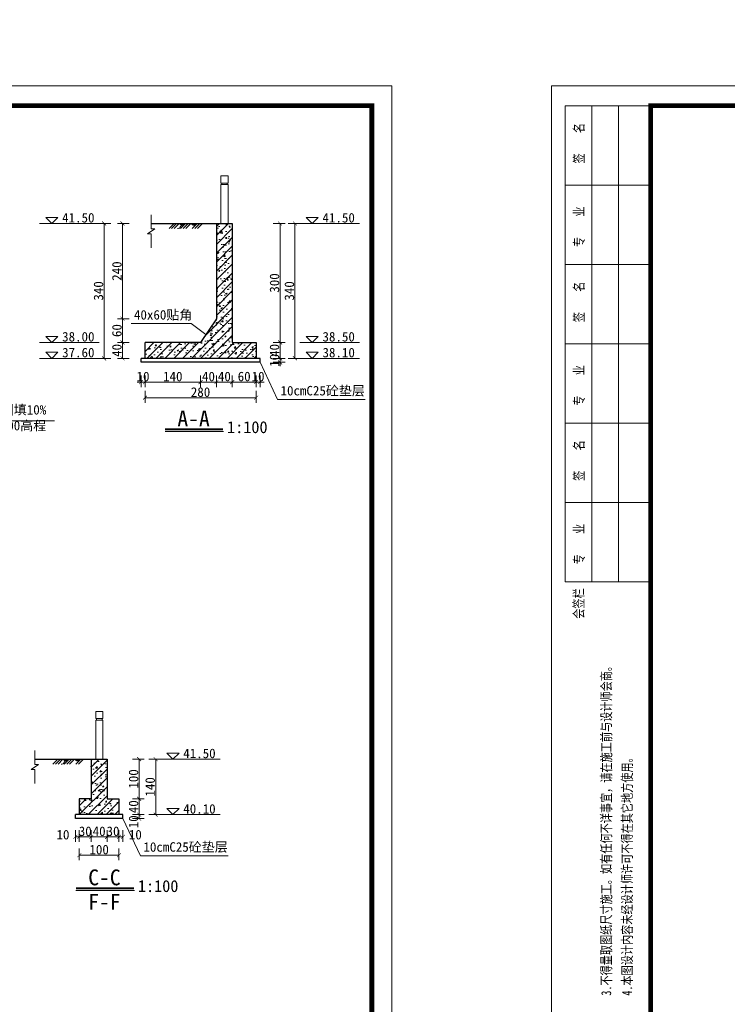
# Model space of a CAD drawing. Extents: x -13074 to 1448651, y 3648755 to 8081248.
# Tile 88 of 173: x 560056 to 560234, y 3858551 to 3858799. Entities that reach past the tile are written whole.
import ezdxf

# ---------------------------------------------------------------- set-up
doc = ezdxf.new("R2010")
doc.units = 0
doc.header["$PDMODE"] = 32
doc.header["$PDSIZE"] = 0.2
doc.layers.get('0').update_dxf_attribs({"linetype": 'CONTINUOUS'})
doc.layers.get('Defpoints').update_dxf_attribs({"linetype": 'CONTINUOUS'})
for name, color, linetype, lineweight in [('0.09折线', 6, 'CONTINUOUS', 9), ('0.09标注线', 3, 'CONTINUOUS', 9), ('0.13填充', 8, 'CONTINUOUS', 9), ('0.30粗线', 7, 'CONTINUOUS', 30), ('SHEET', 1, 'CONTINUOUS', 15), ('文字', 7, 'CONTINUOUS', 15), ('新建路', 7, 'CONTINUOUS', 40), ('细实线', 3, 'CONTINUOUS', 20)]:
    doc.layers.add(name, color=color, linetype=linetype, lineweight=lineweight)
doc.layers.add('DIM', color=3, linetype='CONTINUOUS')
doc.layers.add('PUB_DIM', color=3, linetype='CONTINUOUS')
doc.styles.add('-仿宋_GB2312', font='FangSong_GB2312.ttf')
doc.styles.add('FHZ', font='FangSong_GB2312.ttf', dxfattribs={"width": 0.7070000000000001, "height": 300})
doc.styles.add('TSSD_Dimension', font='tssdeng.shx', dxfattribs={"width": 0.7, "bigfont": '1hztxt.shx'})
doc.dimstyles.new('TSSD_100_100', dxfattribs={"dimtxt": 300, "dimasz": 100, "dimexe": 100, "dimexo": 250, "dimgap": 100, "dimtad": 1, "dimdec": 0, "dimzin": 0, "dimdsep": 46, "dimtxsty": 'TSSD_Dimension', "dimblk": 'ARCHTICK', "dimcen": 0, "dimdle": 100, "dimclrt": 7, "dimadec": 0, "dimazin": 0, "dimtfac": 1, "dimtdec": 0, "dimtix": 1, "dimtmove": 2, "dimatfit": 3, "dimfxl": 1, "dimtolj": 1, "dimtzin": 0, "dimarcsym": 0})
doc.dimstyles.new('zzzz STANDARD', dxfattribs={"dimtxt": 2.3, "dimasz": 1, "dimexe": 1.25, "dimexo": 1.5, "dimgap": 0.2, "dimtad": 1, "dimdec": 0, "dimlfac": 10, "dimzin": 0, "dimdsep": 46, "dimtxsty": '-仿宋_GB2312', "dimblk": 'ARCHTICK', "dimcen": 0.09, "dimadec": 0, "dimazin": 0, "dimtfac": 1, "dimtdec": 0, "dimtix": 1, "dimtmove": 2, "dimatfit": 3, "dimfxl": 1.7, "dimfxlon": 1, "dimtolj": 1, "dimtzin": 0, "dimlwd": 9, "dimlwe": 9, "dimarcsym": 0})

# ---------------------------------------------------------------- blocks, each defined once
blk = doc.blocks.new('_ARCHTICK')
at = {"color": 0, "linetype": 'ByBlock', "const_width": 0.15}
blk.add_lwpolyline([(-0.5, -0.5), (0.5, 0.5)], dxfattribs=at)
blk = doc.blocks.new('*D2028')
at = {"layer": 'Defpoints', "color": 0, "linetype": 'Continuous', "lineweight": 13}
for p in [(560109.693555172, 3858747.815604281), (560115.6935551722, 3858713.81560428), (560125.487741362, 3858713.81560428)]:
    blk.add_point(p, dxfattribs=at)
at = {"layer": '新建路', "color": 0, "linetype": 'Continuous', "lineweight": 9}
for p, q in [((560123.787741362, 3858747.815604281), (560126.737741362, 3858747.815604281)), ((560125.487741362, 3858747.815604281), (560125.487741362, 3858713.81560428)), ((560123.787741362, 3858713.81560428), (560126.737741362, 3858713.81560428))]:
    blk.add_line(p, q, dxfattribs=at)
for p, rotation in [((560125.487741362, 3858747.815604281), 90), ((560125.487741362, 3858713.81560428), 270)]:
    blk.add_blockref('_ARCHTICK', p, dxfattribs=dict(at, rotation=rotation))
at = {"layer": '新建路', "color": 0, "linetype": 'Continuous', "lineweight": 13, "insert": (560124.0877413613, 3858730.815604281), "char_height": 2.4, "attachment_point": 5, "rotation": 90, "style": '-仿宋_GB2312'}
blk.add_mtext('\\A1;340', dxfattribs=at)
blk = doc.blocks.new('*D2032')
at = {"layer": 'Defpoints', "color": 0, "linetype": 'Continuous', "lineweight": 13}
for p in [(560109.6935551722, 3858747.815604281), (560077.3733605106, 3858713.81560428), (560087.6935551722, 3858713.81560428)]:
    blk.add_point(p, dxfattribs=at)
at = {"layer": '新建路', "color": 0, "linetype": 'Continuous', "lineweight": 9}
for p, q in [((560079.0733605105, 3858747.815604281), (560076.1233605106, 3858747.815604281)), ((560077.3733605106, 3858747.815604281), (560077.3733605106, 3858713.81560428)), ((560079.0733605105, 3858713.81560428), (560076.1233605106, 3858713.81560428))]:
    blk.add_line(p, q, dxfattribs=at)
for p, rotation in [((560077.3733605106, 3858747.815604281), 90), ((560077.3733605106, 3858713.81560428), 270)]:
    blk.add_blockref('_ARCHTICK', p, dxfattribs=dict(at, rotation=rotation))
at = {"layer": '新建路', "color": 0, "linetype": 'Continuous', "lineweight": 13, "insert": (560075.97336051, 3858730.815604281), "char_height": 2.4, "attachment_point": 5, "rotation": 90, "style": '-仿宋_GB2312'}
blk.add_mtext('\\A1;340', dxfattribs=at)
blk = doc.blocks.new('*D2037')
at = {"layer": 'Defpoints', "color": 0, "linetype": 'Continuous', "lineweight": 13}
for p in [(560115.6935551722, 3858717.81560428), (560087.6935551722, 3858713.81560428), (560087.6935551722, 3858703.891210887)]:
    blk.add_point(p, dxfattribs=at)
at = {"layer": '新建路', "color": 0, "linetype": 'Continuous', "lineweight": 9}
for p, q in [((560087.6935551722, 3858705.591210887), (560087.6935551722, 3858702.641210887)), ((560115.6935551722, 3858705.591210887), (560115.6935551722, 3858702.641210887)), ((560115.6935551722, 3858703.891210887), (560087.6935551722, 3858703.891210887))]:
    blk.add_line(p, q, dxfattribs=at)
at = {"layer": '新建路', "color": 0, "linetype": 'Continuous', "lineweight": 9, "rotation": 180}
blk.add_blockref('_ARCHTICK', (560087.6935551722, 3858703.891210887), dxfattribs=at)
at = {"layer": '新建路', "color": 0, "linetype": 'Continuous', "lineweight": 9}
blk.add_blockref('_ARCHTICK', (560115.6935551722, 3858703.891210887), dxfattribs=at)
at = {"layer": '新建路', "color": 0, "linetype": 'Continuous', "lineweight": 13, "insert": (560101.6935551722, 3858705.291210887), "char_height": 2.4, "attachment_point": 5, "style": '-仿宋_GB2312'}
blk.add_mtext('\\A1;280', dxfattribs=at)
blk = doc.blocks.new('*D2186')
at = {"layer": 'Defpoints', "color": 0, "linetype": 'Continuous', "lineweight": 13}
for p in [(560078.1289371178, 3858612.776402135), (560078.1289371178, 3858602.776402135), (560086.2114316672, 3858602.776402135)]:
    blk.add_point(p, dxfattribs=at)
at = {"layer": '新建路', "color": 0, "linetype": 'Continuous', "lineweight": 9}
for p, q in [((560084.5114316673, 3858612.776402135), (560087.4614316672, 3858612.776402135)), ((560086.2114316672, 3858612.776402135), (560086.2114316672, 3858602.776402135)), ((560084.5114316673, 3858602.776402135), (560087.4614316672, 3858602.776402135))]:
    blk.add_line(p, q, dxfattribs=at)
for p, rotation in [((560086.2114316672, 3858612.776402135), 90), ((560086.2114316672, 3858602.776402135), 270)]:
    blk.add_blockref('_ARCHTICK', p, dxfattribs=dict(at, rotation=rotation))
at = {"layer": '新建路', "color": 0, "linetype": 'Continuous', "lineweight": 13, "insert": (560084.8114316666, 3858607.776402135), "char_height": 2.4, "attachment_point": 5, "rotation": 90, "style": '-仿宋_GB2312'}
blk.add_mtext('\\A1;100', dxfattribs=at)
blk = doc.blocks.new('*D2187')
at = {"layer": 'Defpoints', "color": 0, "linetype": 'Continuous', "lineweight": 13}
for p in [(560081.1289371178, 3858602.776402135), (560081.1289371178, 3858598.776402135), (560086.2114316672, 3858598.776402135)]:
    blk.add_point(p, dxfattribs=at)
at = {"layer": '新建路', "color": 0, "linetype": 'Continuous', "lineweight": 9}
for p, q in [((560084.5114316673, 3858602.776402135), (560087.4614316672, 3858602.776402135)), ((560086.2114316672, 3858602.776402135), (560086.2114316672, 3858598.776402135)), ((560084.5114316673, 3858598.776402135), (560087.4614316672, 3858598.776402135))]:
    blk.add_line(p, q, dxfattribs=at)
for p, rotation in [((560086.2114316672, 3858602.776402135), 90), ((560086.2114316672, 3858598.776402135), 270)]:
    blk.add_blockref('_ARCHTICK', p, dxfattribs=dict(at, rotation=rotation))
at = {"layer": '新建路', "color": 0, "linetype": 'Continuous', "lineweight": 13, "insert": (560084.8114316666, 3858600.776402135), "char_height": 2.4, "attachment_point": 5, "rotation": 90, "style": '-仿宋_GB2312'}
blk.add_mtext('\\A1;40', dxfattribs=at)
blk = doc.blocks.new('*D2188')
at = {"layer": 'Defpoints', "color": 0, "linetype": 'Continuous', "lineweight": 13}
for p in [(560078.1289371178, 3858612.776402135), (560081.1289371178, 3858598.776402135), (560090.3867678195, 3858598.776402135)]:
    blk.add_point(p, dxfattribs=at)
at = {"layer": '新建路', "color": 0, "linetype": 'Continuous', "lineweight": 9}
for p, q in [((560088.6867678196, 3858612.776402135), (560091.6367678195, 3858612.776402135)), ((560090.3867678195, 3858612.776402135), (560090.3867678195, 3858598.776402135)), ((560088.6867678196, 3858598.776402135), (560091.6367678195, 3858598.776402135))]:
    blk.add_line(p, q, dxfattribs=at)
for p, rotation in [((560090.3867678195, 3858612.776402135), 90), ((560090.3867678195, 3858598.776402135), 270)]:
    blk.add_blockref('_ARCHTICK', p, dxfattribs=dict(at, rotation=rotation))
at = {"layer": '新建路', "color": 0, "linetype": 'Continuous', "lineweight": 13, "insert": (560088.9867678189, 3858605.776402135), "char_height": 2.4, "attachment_point": 5, "rotation": 90, "style": '-仿宋_GB2312'}
blk.add_mtext('\\A1;140', dxfattribs=at)
blk = doc.blocks.new('*D2189')
at = {"layer": 'Defpoints', "color": 0, "linetype": 'Continuous', "lineweight": 13}
for p in [(560074.1289371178, 3858602.776402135), (560071.1289371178, 3858598.776402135), (560074.1289371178, 3858593.169890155)]:
    blk.add_point(p, dxfattribs=at)
at = {"layer": '新建路', "color": 0, "linetype": 'Continuous', "lineweight": 9}
for p, q in [((560071.1289371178, 3858594.869890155), (560071.1289371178, 3858591.919890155)), ((560074.1289371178, 3858594.869890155), (560074.1289371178, 3858591.919890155)), ((560071.1289371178, 3858593.169890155), (560070.1289371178, 3858593.169890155)), ((560071.1289371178, 3858593.169890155), (560074.1289371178, 3858593.169890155)), ((560074.1289371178, 3858593.169890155), (560075.1289371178, 3858593.169890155))]:
    blk.add_line(p, q, dxfattribs=at)
blk.add_blockref('_ARCHTICK', (560071.1289371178, 3858593.169890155), dxfattribs=at)
at = {"layer": '新建路', "color": 0, "linetype": 'Continuous', "lineweight": 9, "rotation": 180}
blk.add_blockref('_ARCHTICK', (560074.1289371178, 3858593.169890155), dxfattribs=at)
at = {"layer": '新建路', "color": 0, "linetype": 'Continuous', "lineweight": 13, "insert": (560072.6289371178, 3858594.569890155), "char_height": 2.4, "attachment_point": 5, "style": '-仿宋_GB2312'}
blk.add_mtext('\\A1;30', dxfattribs=at)
blk = doc.blocks.new('*D2191')
at = {"layer": 'Defpoints', "color": 0, "linetype": 'Continuous', "lineweight": 13}
for p in [(560078.1289371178, 3858602.776402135), (560081.1289371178, 3858602.776402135), (560081.1289371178, 3858593.169890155)]:
    blk.add_point(p, dxfattribs=at)
at = {"layer": '新建路', "color": 0, "linetype": 'Continuous', "lineweight": 9}
for p, q in [((560078.1289371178, 3858594.869890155), (560078.1289371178, 3858591.919890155)), ((560081.1289371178, 3858594.869890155), (560081.1289371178, 3858591.919890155)), ((560078.1289371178, 3858593.169890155), (560077.1289371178, 3858593.169890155)), ((560078.1289371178, 3858593.169890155), (560081.1289371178, 3858593.169890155)), ((560081.1289371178, 3858593.169890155), (560082.1289371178, 3858593.169890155))]:
    blk.add_line(p, q, dxfattribs=at)
blk.add_blockref('_ARCHTICK', (560078.1289371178, 3858593.169890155), dxfattribs=at)
at = {"layer": '新建路', "color": 0, "linetype": 'Continuous', "lineweight": 9, "rotation": 180}
blk.add_blockref('_ARCHTICK', (560081.1289371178, 3858593.169890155), dxfattribs=at)
at = {"layer": '新建路', "color": 0, "linetype": 'Continuous', "lineweight": 13, "insert": (560079.6289371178, 3858594.569890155), "char_height": 2.4, "attachment_point": 5, "style": '-仿宋_GB2312'}
blk.add_mtext('\\A1;30', dxfattribs=at)
blk = doc.blocks.new('*D2676')
at = {"layer": 'Defpoints', "color": 0, "linetype": 'Continuous', "lineweight": 13}
for p in [(560086.6935551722, 3858712.815604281), (560087.6935551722, 3858713.81560428), (560087.6935551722, 3858707.830922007)]:
    blk.add_point(p, dxfattribs=at)
at = {"layer": '新建路', "color": 0, "linetype": 'Continuous', "lineweight": 9}
for p, q in [((560086.6935551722, 3858709.530922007), (560086.6935551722, 3858706.580922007)), ((560087.6935551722, 3858709.530922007), (560087.6935551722, 3858706.580922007)), ((560086.6935551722, 3858707.830922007), (560085.6935551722, 3858707.830922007)), ((560086.6935551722, 3858707.830922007), (560087.6935551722, 3858707.830922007)), ((560087.6935551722, 3858707.830922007), (560088.6935551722, 3858707.830922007))]:
    blk.add_line(p, q, dxfattribs=at)
blk.add_blockref('_ARCHTICK', (560086.6935551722, 3858707.830922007), dxfattribs=at)
at = {"layer": '新建路', "color": 0, "linetype": 'Continuous', "lineweight": 9, "rotation": 180}
blk.add_blockref('_ARCHTICK', (560087.6935551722, 3858707.830922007), dxfattribs=at)
at = {"layer": '新建路', "color": 0, "linetype": 'Continuous', "lineweight": 13, "insert": (560087.1935551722, 3858709.230922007), "char_height": 2.4, "attachment_point": 5, "style": '-仿宋_GB2312'}
blk.add_mtext('\\A1;10', dxfattribs=at)
blk = doc.blocks.new('*D2677')
at = {"layer": 'Defpoints', "color": 0, "linetype": 'Continuous', "lineweight": 13}
for p in [(560115.6935551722, 3858713.81560428), (560116.6935551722, 3858713.81560428), (560116.6935551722, 3858707.830922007)]:
    blk.add_point(p, dxfattribs=at)
at = {"layer": '新建路', "color": 0, "linetype": 'Continuous', "lineweight": 9}
for p, q in [((560115.6935551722, 3858709.530922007), (560115.6935551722, 3858706.580922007)), ((560116.6935551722, 3858709.530922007), (560116.6935551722, 3858706.580922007)), ((560115.6935551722, 3858707.830922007), (560114.6935551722, 3858707.830922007)), ((560115.6935551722, 3858707.830922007), (560116.6935551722, 3858707.830922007)), ((560116.6935551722, 3858707.830922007), (560117.6935551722, 3858707.830922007))]:
    blk.add_line(p, q, dxfattribs=at)
blk.add_blockref('_ARCHTICK', (560115.6935551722, 3858707.830922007), dxfattribs=at)
at = {"layer": '新建路', "color": 0, "linetype": 'Continuous', "lineweight": 9, "rotation": 180}
blk.add_blockref('_ARCHTICK', (560116.6935551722, 3858707.830922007), dxfattribs=at)
at = {"layer": '新建路', "color": 0, "linetype": 'Continuous', "lineweight": 13, "insert": (560116.1935551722, 3858709.230922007), "char_height": 2.4, "attachment_point": 5, "style": '-仿宋_GB2312'}
blk.add_mtext('\\A1;10', dxfattribs=at)
blk = doc.blocks.new('*D2678')
at = {"layer": 'Defpoints', "color": 0, "linetype": 'Continuous', "lineweight": 13}
for p in [(560116.6935551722, 3858713.81560428), (560116.6935551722, 3858712.81560428), (560121.7376709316, 3858712.81560428)]:
    blk.add_point(p, dxfattribs=at)
at = {"layer": '新建路', "color": 0, "linetype": 'Continuous', "lineweight": 9}
for p, q in [((560121.7376709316, 3858713.81560428), (560121.7376709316, 3858714.81560428)), ((560120.0376709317, 3858713.81560428), (560122.9876709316, 3858713.81560428)), ((560120.0376709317, 3858712.81560428), (560122.9876709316, 3858712.81560428)), ((560121.7376709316, 3858713.81560428), (560121.7376709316, 3858712.81560428)), ((560121.7376709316, 3858712.81560428), (560121.7376709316, 3858711.81560428))]:
    blk.add_line(p, q, dxfattribs=at)
for p, rotation in [((560121.7376709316, 3858713.81560428), 270), ((560121.7376709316, 3858712.81560428), 90)]:
    blk.add_blockref('_ARCHTICK', p, dxfattribs=dict(at, rotation=rotation))
at = {"layer": '新建路', "color": 0, "linetype": 'Continuous', "lineweight": 13, "insert": (560120.337670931, 3858713.31560428), "char_height": 2.4, "attachment_point": 5, "rotation": 90, "style": '-仿宋_GB2312'}
blk.add_mtext('\\A1;10', dxfattribs=at)
blk = doc.blocks.new('*D2679')
at = {"layer": 'Defpoints', "color": 0, "linetype": 'Continuous', "lineweight": 13}
for p in [(560081.1289371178, 3858598.776402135), (560082.1289371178, 3858598.776402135), (560082.1289371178, 3858593.169890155)]:
    blk.add_point(p, dxfattribs=at)
at = {"layer": '新建路', "color": 0, "linetype": 'Continuous', "lineweight": 9}
for p, q in [((560081.1289371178, 3858594.869890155), (560081.1289371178, 3858591.919890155)), ((560082.1289371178, 3858594.869890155), (560082.1289371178, 3858591.919890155)), ((560081.1289371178, 3858593.169890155), (560082.1289371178, 3858593.169890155))]:
    blk.add_line(p, q, dxfattribs=at)
at = {"layer": '新建路', "color": 0, "linetype": 'Continuous', "lineweight": 9, "rotation": 180}
blk.add_blockref('_ARCHTICK', (560081.1289371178, 3858593.169890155), dxfattribs=at)
at = {"layer": '新建路', "color": 0, "linetype": 'Continuous', "lineweight": 9}
blk.add_blockref('_ARCHTICK', (560082.1289371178, 3858593.169890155), dxfattribs=at)
at = {"layer": '新建路', "color": 0, "linetype": 'Continuous', "lineweight": 13, "insert": (560085.252786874, 3858593.715763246), "char_height": 2.4, "attachment_point": 5, "style": '-仿宋_GB2312'}
blk.add_mtext('\\A1;10', dxfattribs=at)
blk = doc.blocks.new('*D2685')
at = {"layer": 'Defpoints', "color": 0, "linetype": 'Continuous', "lineweight": 13}
for p in [(560070.1289371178, 3858598.776402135), (560071.1289371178, 3858598.776402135), (560070.1289371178, 3858593.169890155)]:
    blk.add_point(p, dxfattribs=at)
at = {"layer": '新建路', "color": 0, "linetype": 'Continuous', "lineweight": 9}
for p, q in [((560070.1289371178, 3858594.869890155), (560070.1289371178, 3858591.919890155)), ((560071.1289371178, 3858594.869890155), (560071.1289371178, 3858591.919890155)), ((560071.1289371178, 3858593.169890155), (560070.1289371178, 3858593.169890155))]:
    blk.add_line(p, q, dxfattribs=at)
at = {"layer": '新建路', "color": 0, "linetype": 'Continuous', "lineweight": 9, "rotation": 180}
blk.add_blockref('_ARCHTICK', (560070.1289371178, 3858593.169890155), dxfattribs=at)
at = {"layer": '新建路', "color": 0, "linetype": 'Continuous', "lineweight": 9}
blk.add_blockref('_ARCHTICK', (560071.1289371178, 3858593.169890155), dxfattribs=at)
at = {"layer": '新建路', "color": 0, "linetype": 'Continuous', "lineweight": 13, "insert": (560067.0050873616, 3858593.715763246), "char_height": 2.4, "attachment_point": 5, "style": '-仿宋_GB2312'}
blk.add_mtext('\\A1;10', dxfattribs=at)
blk = doc.blocks.new('*D1656')
at = {"layer": 'Defpoints', "color": 0, "lineweight": 13}
for p in [(795705.9595204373, 267580.8669676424), (795535.205362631, 266220.4204991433), (795732.5029125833, 266163.840829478), (795133.8403867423, 265864.5095665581), (795133.8403867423, 265864.509566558)]:
    blk.add_point(p, dxfattribs=at)
at = {"layer": 'PUB_DIM', "color": 0, "lineweight": -2}
blk.add_arc((795133.8403867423, 265864.5095665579), 536.4386598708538, 26.5650511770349, 71.56505117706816, dxfattribs=at)
at = {"layer": 'PUB_DIM', "color": 0, "lineweight": -2, "xscale": 100, "yscale": 100, "zscale": 100}
for p, rotation in [((795303.4771857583, 266373.419963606), 161.5650511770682), ((795613.6457104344, 266104.4122284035), 296.5650511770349)]:
    blk.add_blockref('_ARCHTICK', p, dxfattribs=dict(at, rotation=rotation))
blk = doc.blocks.new('123')
at = {"layer": 'PUB_DIM', "color": 7}
dim = blk.add_angular_dim_2l(base=(795535.205362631, 266220.4204991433), line1=((795732.5029125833, 266163.840829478), (795133.8403867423, 265864.5095665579)), line2=((795133.8403867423, 265864.5095665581), (795705.9595204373, 267580.8669676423)), text=' ', dimstyle='TSSD_100_100', dxfattribs=at)
dim.commit()
dim.dimension.update_dxf_attribs({"geometry": '*D1656', "text_midpoint": (426562.1341325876, 722353.3214337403)})

msp = doc.modelspace()

# ---------------------------------------------------------------- hatches: boundary and pattern name
at = {"layer": '0.09标注线', "linetype": 'Continuous', "lineweight": 13}
h = msp.add_hatch(dxfattribs=at)
h.set_pattern_fill('AR-CONC', color=256, scale=0.02, style=0)
h.set_pattern_definition([(49.99999999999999, (560083.6935551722, 3858713.81560428), (3.64369337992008, -0.3187817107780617), [0.381, -4.191000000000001]), (355, (560083.6935551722, 3858713.81560428), (-0.7048565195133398, 3.8211328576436), [0.3048, -3.3528]), (100.451, (560083.9971951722, 3858713.78903928), (2.938850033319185, 3.502333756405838), [0.3238, -3.5618]), (46.18420000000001, (560083.6935551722, 3858714.83160428), (5.421580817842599, -0.8408465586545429), [0.5715, -6.2865]), (96.6356, (560084.1453531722, 3858714.76153428), (4.748084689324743, 4.948511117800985), [0.4857, -5.3427]), (351.1840000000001, (560083.6935551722, 3858714.83160428), (4.748092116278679, 4.948502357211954), [0.4572, -5.0292]), (21, (560084.2015551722, 3858714.57760428), (3.032297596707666, -2.04531037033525), [0.381, -4.191000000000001]), (326.0000000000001, (560084.2015551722, 3858714.57760428), (1.236040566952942, 3.683759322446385), [0.3048, -3.3528]), (71.4514, (560084.4542451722, 3858714.40716228), (4.268329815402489, 1.638457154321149), [0.3238, -3.5618]), (37.50000000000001, (560083.6935551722, 3858713.81560428), (0.06177206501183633, 1.691100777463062), [0, -3.31216, 0, -3.4036, 0, -3.3655]), (7.499999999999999, (560083.6935551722, 3858713.81560428), (1.336393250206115, 2.00361149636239), [0, -1.94056, 0, -3.23596, 0, -1.2827]), (327.5, (560082.5607151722, 3858713.81560428), (2.711811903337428, -0.1145748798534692), [0, -1.27, 0, -3.9624, 0, -5.2578]), (317.5, (560082.0527151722, 3858713.81560428), (2.962583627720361, 0.5085298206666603), [0, -1.651, 0, -2.63144, 0, -3.7338])])
h.paths.add_polyline_path([(560101.6935551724, 3858717.815604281), (560087.6935551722, 3858717.81560428), (560087.6935551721, 3858713.81560428), (560115.6935551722, 3858713.81560428), (560115.6935551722, 3858717.81560428), (560109.6935551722, 3858717.815604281), (560109.6935551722, 3858747.81560428), (560105.6935551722, 3858747.815604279), (560105.6935551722, 3858723.81560428)])
h = msp.add_hatch(dxfattribs=at)
h.set_pattern_fill('ANSI31', color=256, scale=0.5, style=0)
h.set_pattern_definition([(45, (560083.6935551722, 3858713.81560428), (-1.122532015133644, 1.122532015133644), [])])
h.paths.add_polyline_path([(560105.6935551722, 3858723.81560428), (560101.6935551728, 3858717.815604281), (560087.6935551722, 3858717.81560428), (560087.6935551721, 3858713.81560428), (560115.6935551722, 3858713.81560428), (560115.6935551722, 3858717.81560428), (560109.6935551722, 3858717.815604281), (560109.6935551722, 3858747.81560428), (560105.6935551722, 3858747.815604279)])
h = msp.add_hatch(dxfattribs=at)
h.set_pattern_fill('AR-CONC', color=256, scale=0.02, style=0)
h.set_pattern_definition([(49.99999999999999, (560071.1289371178, 3858598.776402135), (3.64369337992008, -0.3187817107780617), [0.381, -4.191000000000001]), (355, (560071.1289371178, 3858598.776402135), (-0.7048565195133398, 3.8211328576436), [0.3048, -3.3528]), (100.451, (560071.4325771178, 3858598.749837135), (2.938850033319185, 3.502333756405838), [0.3238, -3.5618]), (46.18420000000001, (560071.1289371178, 3858599.792402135), (5.421580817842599, -0.8408465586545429), [0.5715, -6.2865]), (96.6356, (560071.5807351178, 3858599.722332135), (4.748084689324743, 4.948511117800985), [0.4857, -5.3427]), (351.1840000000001, (560071.1289371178, 3858599.792402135), (4.748092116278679, 4.948502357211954), [0.4572, -5.0292]), (21, (560071.6369371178, 3858599.538402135), (3.032297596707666, -2.04531037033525), [0.381, -4.191000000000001]), (326.0000000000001, (560071.6369371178, 3858599.538402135), (1.236040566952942, 3.683759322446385), [0.3048, -3.3528]), (71.4514, (560071.8896271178, 3858599.367960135), (4.268329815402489, 1.638457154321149), [0.3238, -3.5618]), (37.50000000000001, (560071.1289371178, 3858598.776402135), (0.06177206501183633, 1.691100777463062), [0, -3.31216, 0, -3.4036, 0, -3.3655]), (7.499999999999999, (560071.1289371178, 3858598.776402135), (1.336393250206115, 2.00361149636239), [0, -1.94056, 0, -3.23596, 0, -1.2827]), (327.5, (560069.9960971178, 3858598.776402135), (2.711811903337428, -0.1145748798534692), [0, -1.27, 0, -3.9624, 0, -5.2578]), (317.5, (560069.4880971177, 3858598.776402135), (2.962583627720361, 0.5085298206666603), [0, -1.651, 0, -2.63144, 0, -3.7338])])
h.paths.add_polyline_path([(560074.1289371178, 3858602.776402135), (560071.1289371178, 3858602.776402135), (560071.1289371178, 3858598.776402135), (560081.1289371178, 3858598.776402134), (560081.1289371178, 3858602.776402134), (560078.1289371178, 3858602.776402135), (560078.1289371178, 3858612.776402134), (560074.1289371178, 3858612.776402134)])
h = msp.add_hatch(dxfattribs=at)
h.set_pattern_fill('ANSI31', color=256, scale=0.5, style=0)
h.set_pattern_definition([(45, (560071.1289371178, 3858598.776402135), (-1.122532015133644, 1.122532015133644), [])])
h.paths.add_polyline_path([(560074.1289371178, 3858602.776402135), (560071.1289371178, 3858602.776402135), (560071.1289371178, 3858598.776402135), (560081.1289371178, 3858598.776402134), (560081.1289371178, 3858602.776402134), (560078.1289371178, 3858602.776402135), (560078.1289371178, 3858612.776402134), (560074.1289371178, 3858612.776402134)])
at = {"layer": '0.13填充'}
h = msp.add_hatch(color=256, dxfattribs=at)
edge = h.paths.add_edge_path()
edge.add_ellipse((560096.9910424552, 3858747.945325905), major_axis=(0, -0.6874260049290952), ratio=0.9642642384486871, start_angle=280.8772955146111, end_angle=439.1227044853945)
edge.add_line((560097.6419935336, 3858747.815604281), (560096.3400913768, 3858747.815604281))
h = msp.add_hatch(color=256, dxfattribs=at)
edge = h.paths.add_edge_path()
edge.add_ellipse((560099.9067090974, 3858747.945325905), major_axis=(0, -0.6874260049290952), ratio=0.9642642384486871, start_angle=280.8772955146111, end_angle=439.1227044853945)
edge.add_line((560100.5576601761, 3858747.815604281), (560099.2557580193, 3858747.815604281))
h = msp.add_hatch(color=256, dxfattribs=at)
edge = h.paths.add_edge_path()
edge.add_ellipse((560067.6720285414, 3858612.906123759), major_axis=(0, -0.6874260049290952), ratio=0.9642642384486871, start_angle=280.8772955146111, end_angle=439.1227044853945)
edge.add_line((560068.3229796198, 3858612.776402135), (560067.021077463, 3858612.776402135))
h = msp.add_hatch(color=256, dxfattribs=at)
edge = h.paths.add_edge_path()
edge.add_ellipse((560070.5876951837, 3858612.906123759), major_axis=(0, -0.6874260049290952), ratio=0.9642642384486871, start_angle=280.8772955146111, end_angle=439.1227044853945)
edge.add_line((560071.2386462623, 3858612.776402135), (560069.9367441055, 3858612.776402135))

# ---------------------------------------------------------------- linework, layer by layer
at = {"layer": '0.09折线', "color": 7}
for p, q in [((560106.8404911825, 3858758.015604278), (560106.8404911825, 3858759.815604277)), ((560108.6404911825, 3858759.815604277), (560106.8404911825, 3858759.815604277)), ((560106.8404911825, 3858758.015604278), (560106.8404911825, 3858759.815604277)), ((560108.6404911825, 3858759.815604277), (560106.8404911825, 3858759.815604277)), ((560106.8404911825, 3858758.015604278), (560106.8404911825, 3858759.815604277)), ((560108.6404911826, 3858759.815604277), (560106.8404911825, 3858759.815604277)), ((560108.6404911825, 3858758.015604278), (560108.6404911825, 3858759.815604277)), ((560108.6404911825, 3858758.015604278), (560108.6404911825, 3858759.815604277)), ((560108.6404911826, 3858758.015604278), (560108.6404911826, 3858759.815604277)), ((560108.6404911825, 3858758.015604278), (560106.8404911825, 3858758.015604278)), ((560108.6404911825, 3858758.015604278), (560106.8404911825, 3858758.015604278)), ((560108.6404911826, 3858758.015604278), (560106.8404911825, 3858758.015604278)), ((560108.6404911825, 3858758.015604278), (560106.8404911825, 3858758.015604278)), ((560108.6404911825, 3858758.015604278), (560106.8404911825, 3858758.015604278)), ((560108.6404911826, 3858758.015604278), (560106.8404911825, 3858758.015604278)), ((560106.8404911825, 3858747.815604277), (560106.8404911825, 3858757.615604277)), ((560108.6404911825, 3858757.615604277), (560106.8404911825, 3858757.615604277)), ((560106.8404911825, 3858747.815604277), (560106.8404911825, 3858757.615604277)), ((560108.6404911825, 3858757.615604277), (560106.8404911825, 3858757.615604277)), ((560106.8404911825, 3858747.815604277), (560106.8404911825, 3858757.615604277)), ((560108.6404911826, 3858757.615604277), (560106.8404911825, 3858757.615604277)), ((560108.6404911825, 3858757.615604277), (560106.8404911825, 3858757.615604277)), ((560108.6404911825, 3858757.615604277), (560106.8404911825, 3858757.615604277)), ((560108.6404911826, 3858757.615604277), (560106.8404911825, 3858757.615604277)), ((560107.0404911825, 3858757.615604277), (560107.0404911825, 3858758.015604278)), ((560107.0404911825, 3858757.615604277), (560107.0404911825, 3858758.015604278)), ((560107.0404911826, 3858757.615604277), (560107.0404911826, 3858758.015604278)), ((560107.0404911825, 3858757.615604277), (560107.0404911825, 3858758.015604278)), ((560107.0404911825, 3858757.615604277), (560107.0404911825, 3858758.015604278)), ((560107.0404911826, 3858757.615604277), (560107.0404911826, 3858758.015604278)), ((560108.4404911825, 3858757.615604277), (560108.4404911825, 3858758.015604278)), ((560108.4404911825, 3858757.615604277), (560108.4404911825, 3858758.015604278)), ((560108.4404911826, 3858757.615604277), (560108.4404911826, 3858758.015604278)), ((560108.4404911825, 3858757.615604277), (560108.4404911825, 3858758.015604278)), ((560108.4404911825, 3858757.615604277), (560108.4404911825, 3858758.015604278)), ((560108.4404911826, 3858757.615604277), (560108.4404911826, 3858758.015604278)), ((560108.6404911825, 3858757.615604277), (560108.6404911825, 3858747.815604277)), ((560108.6404911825, 3858757.615604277), (560108.6404911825, 3858747.815604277)), ((560108.6404911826, 3858757.615604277), (560108.6404911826, 3858747.815604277)), ((560075.2758731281, 3858622.976402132), (560075.2758731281, 3858624.776402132)), ((560077.075873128, 3858624.776402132), (560075.2758731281, 3858624.776402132)), ((560075.2758731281, 3858622.976402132), (560075.2758731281, 3858624.776402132)), ((560077.075873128, 3858624.776402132), (560075.2758731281, 3858624.776402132)), ((560075.2758731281, 3858622.976402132), (560075.2758731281, 3858624.776402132)), ((560077.0758731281, 3858624.776402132), (560075.2758731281, 3858624.776402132)), ((560077.075873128, 3858622.976402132), (560077.075873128, 3858624.776402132)), ((560077.075873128, 3858622.976402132), (560077.075873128, 3858624.776402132)), ((560077.0758731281, 3858622.976402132), (560077.0758731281, 3858624.776402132)), ((560077.075873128, 3858622.976402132), (560075.2758731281, 3858622.976402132)), ((560077.075873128, 3858622.976402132), (560075.2758731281, 3858622.976402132)), ((560077.0758731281, 3858622.976402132), (560075.2758731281, 3858622.976402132)), ((560077.075873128, 3858622.976402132), (560075.2758731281, 3858622.976402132)), ((560077.075873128, 3858622.976402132), (560075.2758731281, 3858622.976402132)), ((560077.0758731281, 3858622.976402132), (560075.2758731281, 3858622.976402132)), ((560075.2758731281, 3858612.776402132), (560075.2758731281, 3858622.576402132)), ((560077.075873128, 3858622.576402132), (560075.2758731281, 3858622.576402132)), ((560075.2758731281, 3858612.776402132), (560075.2758731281, 3858622.576402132)), ((560077.075873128, 3858622.576402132), (560075.2758731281, 3858622.576402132)), ((560075.2758731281, 3858612.776402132), (560075.2758731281, 3858622.576402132)), ((560077.0758731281, 3858622.576402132), (560075.2758731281, 3858622.576402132)), ((560077.075873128, 3858622.576402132), (560075.2758731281, 3858622.576402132)), ((560077.075873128, 3858622.576402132), (560075.2758731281, 3858622.576402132)), ((560077.0758731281, 3858622.576402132), (560075.2758731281, 3858622.576402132)), ((560075.475873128, 3858622.576402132), (560075.475873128, 3858622.976402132)), ((560075.475873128, 3858622.576402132), (560075.475873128, 3858622.976402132)), ((560075.4758731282, 3858622.576402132), (560075.4758731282, 3858622.976402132)), ((560075.475873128, 3858622.576402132), (560075.475873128, 3858622.976402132)), ((560075.475873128, 3858622.576402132), (560075.475873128, 3858622.976402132)), ((560075.4758731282, 3858622.576402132), (560075.4758731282, 3858622.976402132)), ((560076.8758731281, 3858622.576402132), (560076.8758731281, 3858622.976402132)), ((560076.8758731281, 3858622.576402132), (560076.8758731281, 3858622.976402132)), ((560076.8758731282, 3858622.576402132), (560076.8758731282, 3858622.976402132)), ((560076.8758731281, 3858622.576402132), (560076.8758731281, 3858622.976402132)), ((560076.8758731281, 3858622.576402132), (560076.8758731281, 3858622.976402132)), ((560076.8758731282, 3858622.576402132), (560076.8758731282, 3858622.976402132)), ((560077.075873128, 3858622.576402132), (560077.075873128, 3858612.776402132)), ((560077.075873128, 3858622.576402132), (560077.075873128, 3858612.776402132)), ((560077.0758731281, 3858622.576402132), (560077.0758731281, 3858612.776402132))]:
    msp.add_line(p, q, dxfattribs=at)
at = {"layer": '0.09标注线'}
for p, q in [((560062.6550670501, 3858749.354307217), (560064.1937699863, 3858747.815604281)), ((560062.6550670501, 3858749.354307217), (560065.7324729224, 3858749.354307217)), ((560064.1937699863, 3858747.815604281), (560065.7324729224, 3858749.354307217)), ((560128.2946410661, 3858749.354307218), (560129.8333440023, 3858747.815604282)), ((560128.2946410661, 3858749.354307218), (560131.3720469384, 3858749.354307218)), ((560129.8333440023, 3858747.815604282), (560131.3720469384, 3858749.354307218)), ((560062.6550670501, 3858719.354307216), (560064.1937699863, 3858717.815604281)), ((560062.6550670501, 3858719.354307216), (560065.7324729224, 3858719.354307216)), ((560064.1937699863, 3858717.815604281), (560065.7324729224, 3858719.354307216)), ((560128.2946410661, 3858719.354307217), (560129.8333440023, 3858717.815604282)), ((560128.2946410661, 3858719.354307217), (560131.3720469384, 3858719.354307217)), ((560129.8333440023, 3858717.815604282), (560131.3720469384, 3858719.354307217)), ((560062.6550670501, 3858715.354307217), (560064.1937699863, 3858713.815604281)), ((560062.6550670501, 3858715.354307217), (560065.7324729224, 3858715.354307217)), ((560064.1937699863, 3858713.815604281), (560065.7324729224, 3858715.354307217)), ((560128.2946410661, 3858715.354307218), (560129.8333440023, 3858713.815604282)), ((560128.2946410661, 3858715.354307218), (560131.3720469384, 3858715.354307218)), ((560129.8333440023, 3858713.815604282), (560131.3720469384, 3858715.354307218)), ((560093.1936675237, 3858614.315105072), (560094.7323704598, 3858612.776402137)), ((560093.1936675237, 3858614.315105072), (560096.271073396, 3858614.315105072)), ((560094.7323704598, 3858612.776402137), (560096.271073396, 3858614.315105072)), ((560093.1936675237, 3858600.315105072), (560094.7323704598, 3858598.776402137)), ((560093.1936675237, 3858600.315105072), (560096.271073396, 3858600.315105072)), ((560094.7323704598, 3858598.776402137), (560096.271073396, 3858600.315105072))]:
    msp.add_line(p, q, dxfattribs=at)
at = {"layer": '0.09标注线', "linetype": 'Continuous', "lineweight": 13}
for p, q in [((560089.2421401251, 3858746.491257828), (560089.2421401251, 3858749.968264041)), ((560089.2421401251, 3858741.703573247), (560089.2421401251, 3858745.18057946)), ((560103.032032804, 3858719.823320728), (560099.2874693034, 3858722.573825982)), ((560116.6935551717, 3858712.815604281), (560121.1112561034, 3858703.460407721)), ((560059.9231262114, 3858611.452055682), (560059.9231262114, 3858614.929061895)), ((560059.9231262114, 3858606.664371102), (560059.9231262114, 3858610.141377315)), ((560082.1289371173, 3858597.776402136), (560086.546638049, 3858588.421205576))]:
    msp.add_line(p, q, dxfattribs=at)
at = {"layer": '0.09标注线', "ltscale": 0.005}
for p, q in [((560090.1370896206, 3858746.491257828), (560088.3471906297, 3858745.18057946)), ((560089.2421401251, 3858746.491257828), (560090.1370896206, 3858746.491257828)), ((560088.3471906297, 3858745.18057946), (560089.2421401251, 3858745.18057946)), ((560060.8180757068, 3858611.452055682), (560059.028176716, 3858610.141377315)), ((560059.028176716, 3858610.141377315), (560059.9231262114, 3858610.141377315)), ((560059.9231262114, 3858611.452055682), (560060.8180757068, 3858611.452055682))]:
    msp.add_line(p, q, dxfattribs=at)
at = {"layer": '0.09标注线', "color": 3, "lineweight": 13}
msp.add_line((560099.2874693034, 3858722.573825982), (560084.1605569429, 3858722.573825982), dxfattribs=at)
at = {"layer": '0.09标注线', "color": 3, "lineweight": 9}
for p, q in [((560143.220752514, 3858703.460407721), (560121.1112561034, 3858703.460407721)), ((560064.8941916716, 3858698.074911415), (560030.3817093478, 3858698.074911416)), ((560108.6561344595, 3858588.421205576), (560086.546638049, 3858588.421205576))]:
    msp.add_line(p, q, dxfattribs=at)
at = {"layer": '0.13填充', "ltscale": 0.005}
for p, q in [((560092.7567752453, 3858695.392528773), (560107.4874869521, 3858695.392528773)), ((560070.2794186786, 3858579.693493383), (560085.0101303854, 3858579.693493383))]:
    msp.add_line(p, q, dxfattribs=at)
at = {"layer": '0.13填充', "lineweight": 40, "ltscale": 0.005}
for p, q in [((560092.8126494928, 3858695.922454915), (560107.3531376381, 3858695.922454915)), ((560070.335292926, 3858580.223419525), (560084.8757810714, 3858580.223419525))]:
    msp.add_line(p, q, dxfattribs=at)
at = {"layer": '0.30粗线'}
for p, q in [((560089.2421401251, 3858747.81560428), (560109.6935551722, 3858747.81560428)), ((560105.6935551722, 3858747.815604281), (560105.6935551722, 3858723.815604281)), ((560109.6935551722, 3858747.81560428), (560109.6935551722, 3858717.81560428)), ((560105.6935551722, 3858723.81560428), (560101.6935551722, 3858717.81560428)), ((560087.6935551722, 3858713.81560428), (560087.6935551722, 3858717.81560428)), ((560101.6935551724, 3858717.815604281), (560087.6935551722, 3858717.81560428)), ((560109.6935551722, 3858717.81560428), (560115.6935551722, 3858717.81560428)), ((560115.6935551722, 3858717.81560428), (560115.6935551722, 3858713.81560428)), ((560116.6935551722, 3858713.81560428), (560086.6935551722, 3858713.81560428)), ((560086.6935551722, 3858712.815604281), (560086.6935551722, 3858713.81560428)), ((560116.6935551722, 3858712.81560428), (560086.6935551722, 3858712.815604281)), ((560116.6935551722, 3858712.815604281), (560116.6935551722, 3858713.81560428)), ((560059.9231262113, 3858612.776402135), (560078.1289371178, 3858612.776402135)), ((560074.1289371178, 3858612.776402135), (560078.1289371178, 3858612.776402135)), ((560074.1289371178, 3858612.776402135), (560074.1289371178, 3858602.776402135)), ((560078.1289371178, 3858612.776402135), (560078.1289371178, 3858602.776402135)), ((560074.1289371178, 3858602.776402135), (560071.1289371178, 3858602.776402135)), ((560071.1289371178, 3858602.776402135), (560071.1289371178, 3858598.776402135)), ((560078.1289371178, 3858602.776402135), (560081.1289371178, 3858602.776402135)), ((560081.1289371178, 3858602.776402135), (560081.1289371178, 3858598.776402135)), ((560082.1289371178, 3858598.776402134), (560070.1289371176, 3858598.776402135)), ((560070.1289371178, 3858597.776402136), (560070.1289371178, 3858598.776402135)), ((560082.1289371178, 3858597.776402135), (560070.1289371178, 3858597.776402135)), ((560082.1289371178, 3858597.776402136), (560082.1289371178, 3858598.776402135))]:
    msp.add_line(p, q, dxfattribs=at)
at = {"layer": 'SHEET', "color": 7}
for p, q in [((560215.1796984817, 3858777.488659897), (560193.5797152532, 3858777.488659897)), ((560193.5797152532, 3858777.488659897), (560215.1796984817, 3858777.488659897)), ((560193.5797152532, 3858777.488659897), (560193.5797152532, 3858657.488753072)), ((560200.3297100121, 3858777.488659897), (560200.3297100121, 3858657.488753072)), ((560207.0797047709, 3858777.488659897), (560207.0797047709, 3858657.488753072)), ((560193.5797152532, 3858757.488675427), (560215.1796984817, 3858757.488675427)), ((560193.5797152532, 3858737.488690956), (560215.1796984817, 3858737.488690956)), ((560193.5797152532, 3858737.488690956), (560215.1796984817, 3858737.488690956)), ((560193.5797152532, 3858737.488690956), (560215.1796984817, 3858737.488690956)), ((560193.5797152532, 3858717.488706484), (560215.1796984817, 3858717.488706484)), ((560193.5797152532, 3858697.488722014), (560215.1796984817, 3858697.488722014)), ((560193.5797152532, 3858697.488722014), (560215.1796984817, 3858697.488722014)), ((560193.5797152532, 3858677.488737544), (560215.1796984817, 3858677.488737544)), ((560193.5797152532, 3858657.488753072), (560215.1796984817, 3858657.488753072))]:
    msp.add_line(p, q, dxfattribs=at)
for points in [[(560149.8816027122, 3858485.488886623), (559729.8819288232, 3858485.488886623), (559729.8819288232, 3858782.488656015), (560149.8816027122, 3858782.488656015)], [(560610.179391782, 3858485.488886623), (560190.179717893, 3858485.488886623), (560190.179717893, 3858782.488656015), (560610.179391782, 3858782.488656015)]]:
    msp.add_lwpolyline(points, close=True, dxfattribs=at)
at = {"layer": 'SHEET', "color": 7, "const_width": 1.199999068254}
for points in [[(559754.8819094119, 3858777.488659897), (560144.8816065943, 3858777.488659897), (560144.8816065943, 3858490.48888274), (559754.8819094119, 3858490.48888274)], [(560215.1796984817, 3858777.488659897), (560605.1793956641, 3858777.488659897), (560605.1793956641, 3858490.48888274), (560215.1796984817, 3858490.48888274)]]:
    msp.add_lwpolyline(points, close=True, dxfattribs=at)
at = {"layer": '新建路', "color": 3, "linetype": 'Continuous', "lineweight": 13}
for p, q in [((560076.1233605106, 3858747.81560428), (560061.098167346, 3858747.815604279)), ((560141.7629345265, 3858747.815604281), (560126.737741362, 3858747.81560428)), ((560076.1233605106, 3858717.81560428), (560061.098167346, 3858717.815604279)), ((560141.7629345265, 3858717.815604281), (560126.737741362, 3858717.81560428)), ((560076.1233605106, 3858713.81560428), (560061.098167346, 3858713.815604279)), ((560141.7629345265, 3858713.815604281), (560126.737741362, 3858713.81560428)), ((560106.6619609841, 3858612.776402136), (560091.6367678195, 3858612.776402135)), ((560106.6619609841, 3858598.776402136), (560091.6367678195, 3858598.776402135))]:
    msp.add_line(p, q, dxfattribs=at)
at = {"layer": '细实线', "ltscale": 5}
for p, q in [((560095.0038736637, 3858747.815604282), (560093.7466657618, 3858746.558396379)), ((560095.6691197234, 3858747.815604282), (560094.4119118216, 3858746.558396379)), ((560096.3343657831, 3858747.815604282), (560095.0771578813, 3858746.558396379)), ((560097.9195403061, 3858747.815604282), (560096.6623324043, 3858746.558396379)), ((560098.5847863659, 3858747.815604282), (560097.327578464, 3858746.558396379)), ((560099.2500324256, 3858747.815604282), (560097.9928245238, 3858746.558396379)), ((560100.8352069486, 3858747.815604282), (560099.5779990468, 3858746.558396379)), ((560101.5004530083, 3858747.815604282), (560100.2432451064, 3858746.558396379)), ((560102.1656990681, 3858747.815604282), (560100.908491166, 3858746.558396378)), ((560065.68485975, 3858612.776402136), (560064.4276518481, 3858611.519194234)), ((560066.3501058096, 3858612.776402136), (560065.0928979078, 3858611.519194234)), ((560067.0153518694, 3858612.776402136), (560065.7581439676, 3858611.519194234)), ((560068.6005263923, 3858612.776402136), (560067.3433184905, 3858611.519194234)), ((560069.2657724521, 3858612.776402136), (560068.0085645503, 3858611.519194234)), ((560069.9310185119, 3858612.776402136), (560068.6738106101, 3858611.519194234)), ((560071.5161930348, 3858612.776402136), (560070.258985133, 3858611.519194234)), ((560072.1814390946, 3858612.776402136), (560070.9242311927, 3858611.519194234))]:
    msp.add_line(p, q, dxfattribs=at)
at = {"layer": '细实线', "lineweight": 20, "ltscale": 5, "start_tangent": (-0.9990642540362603, 0.04325062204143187), "end_tangent": (-0.99950576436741, -0.03143607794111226)}
for points in [[(560096.9622840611, 3858747.261152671), (560096.6802418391, 3858747.152245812), (560096.6077258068, 3858747.03169554), (560096.5715950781, 3858746.868930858), (560096.4468677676, 3858746.718010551), (560096.2601540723, 3858746.623553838), (560095.8656114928, 3858746.558396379)], [(560067.6432701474, 3858612.221950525), (560067.3612279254, 3858612.113043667), (560067.288711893, 3858611.992493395), (560067.2525811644, 3858611.829728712), (560067.1278538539, 3858611.678808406), (560066.9411401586, 3858611.584351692), (560066.546597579, 3858611.519194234)]]:
    msp.add_spline(points, degree=3, dxfattribs=at)

# ---------------------------------------------------------------- block references
at = {"linetype": 'Continuous', "lineweight": 13, "xscale": 0.01000000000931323, "yscale": 0.009999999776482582, "zscale": 0.01}
msp.add_blockref('123', (552983.1238135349, 3855442.078453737), dxfattribs=at)

# ---------------------------------------------------------------- texts
at = {"layer": '0.09标注线', "attachment_point": 1, "style": '-仿宋_GB2312'}
for s, insert, char_height, width in [('41.50', (560066.7953075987, 3858750.466650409), 2.4, 12.60969114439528), ('41.50', (560132.4348816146, 3858750.46665041), 2.4, 12.60969114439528), ('40x60贴角', (560084.9111791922, 3858725.995143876), 2.3999976, 19.48532699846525), ('38.00', (560066.7953075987, 3858720.466650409), 2.4, 12.60969114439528), ('38.50', (560132.4348816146, 3858720.46665041), 2.4, 12.60969114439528), ('37.60', (560066.7953075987, 3858716.466650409), 2.4, 12.60969114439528), ('38.10', (560132.4348816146, 3858716.46665041), 2.4, 12.60969114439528), ('10cmC25砼垫层', (560121.8618350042, 3858706.868168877), 2.399859, 26.28744875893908), ('一节翼墙下回填10%\\P水泥土至36.00高程', (560034.9760230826, 3858702.057015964), 2.3999976, 45.73582002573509), ('41.50', (560097.3339080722, 3858615.427448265), 2.4, 12.60969114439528), ('40.10', (560097.3339080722, 3858601.427448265), 2.4, 12.60969114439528), ('10cmC25砼垫层', (560087.2972169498, 3858591.828966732), 2.399859, 26.28744875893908)]:
    msp.add_mtext(s, dxfattribs=dict(at, insert=insert, char_height=char_height, width=width))
at = {"layer": 'DIM', "color": 7, "style": 'FHZ', "width": 0.75}
for s, p in [('签    名', (560198.3529112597, 3858762.937357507)), ('专    业', (560198.3529112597, 3858741.873539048)), ('签    名', (560198.3529112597, 3858722.937388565)), ('专    业', (560198.3529112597, 3858701.873570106)), ('签    名', (560198.3529112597, 3858682.937419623)), ('专    业', (560198.3529112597, 3858661.873601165)), ('会签栏', (560198.2812207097, 3858648.16776912)), ('3.不得量取图纸尺寸施工。如有任何不详事宜，请在施工前与设计师会商。', (560205.213433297, 3858553.135787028)), ('4.本图设计内容未经设计师许可不得在其它地方使用。', (560210.4722379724, 3858553.135787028))]:
    msp.add_text(s, height=2.49999805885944, rotation=90, dxfattribs=at).set_placement(p)
at = {"layer": '文字', "color": 7, "attachment_point": 1, "style": '-仿宋_GB2312'}
for s, insert, char_height, width in [('A-A', (560095.8509772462, 3858700.659136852), 4, 38.01371816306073), ('1:100', (560108.3830320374, 3858697.970390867), 3, 10.28954739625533), ('C-C', (560073.3736206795, 3858584.960101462), 4, 38.01371816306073), ('1:100', (560085.9056754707, 3858582.271355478), 3, 10.28954739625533), ('F-F', (560073.3736206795, 3858578.797738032), 4, 38.01371816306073)]:
    msp.add_mtext(s, dxfattribs=dict(at, insert=insert, char_height=char_height, width=width))

# ---------------------------------------------------------------- dimensions: what is measured, and where the dimension line sits
at = {"layer": '新建路', "color": 3, "linetype": 'Continuous', "lineweight": 13}
for base, p1, p2, picture, middle in [((560077.3733605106, 3858713.81560428), (560109.6935551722, 3858747.815604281), (560087.6935551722, 3858713.81560428), '*D2032', (560075.97336051, 3858730.815604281)), ((560125.487741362, 3858713.81560428), (560109.693555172, 3858747.815604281), (560115.6935551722, 3858713.81560428), '*D2028', (560124.0877413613, 3858730.815604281)), ((560121.7376709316, 3858712.81560428), (560116.6935551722, 3858713.81560428), (560116.6935551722, 3858712.81560428), '*D2678', (560120.337670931, 3858713.31560428)), ((560086.2114316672, 3858602.776402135), (560078.1289371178, 3858612.776402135), (560078.1289371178, 3858602.776402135), '*D2186', (560084.8114316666, 3858607.776402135)), ((560090.3867678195, 3858598.776402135), (560078.1289371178, 3858612.776402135), (560081.1289371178, 3858598.776402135), '*D2188', (560088.9867678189, 3858605.776402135)), ((560086.2114316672, 3858598.776402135), (560081.1289371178, 3858602.776402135), (560081.1289371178, 3858598.776402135), '*D2187', (560084.8114316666, 3858600.776402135))]:
    dim = msp.add_linear_dim(base=base, p1=p1, p2=p2, angle=90, dimstyle='zzzz STANDARD', override={"dimtxt": 2.4, "dimexo": 2}, dxfattribs=at)
    dim.commit()
    dim.dimension.update_dxf_attribs({"geometry": picture, "text_midpoint": middle})
for base, p1, p2 in [((560082.0126228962, 3858747.815604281), (560109.6935551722, 3858723.815604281), (560109.6935551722, 3858747.815604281)), ((560121.7376709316, 3858747.815604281), (560115.6935551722, 3858717.81560428), (560109.693555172, 3858747.815604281)), ((560082.0126228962, 3858723.815604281), (560087.6935551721, 3858717.81560428), (560109.6935551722, 3858723.815604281)), ((560082.0126228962, 3858717.81560428), (560087.6935551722, 3858713.81560428), (560087.6935551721, 3858717.81560428)), ((560121.7376709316, 3858717.81560428), (560115.6935551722, 3858713.81560428), (560115.6935551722, 3858717.81560428))]:
    msp.add_linear_dim(base=base, p1=p1, p2=p2, angle=90, dimstyle='zzzz STANDARD', override={"dimtxt": 2.4, "dimexo": 2}, dxfattribs=at).render()
for base, p1, p2 in [((560105.6935551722, 3858707.830922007), (560101.6935551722, 3858717.81560428), (560105.6935551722, 3858723.81560428)), ((560109.6935551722, 3858707.830922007), (560105.6935551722, 3858723.81560428), (560109.6935551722, 3858717.81560428)), ((560101.6935551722, 3858707.830922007), (560087.6935551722, 3858713.81560428), (560101.6935551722, 3858717.81560428)), ((560115.6935551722, 3858707.830922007), (560109.6935551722, 3858717.81560428), (560115.6935551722, 3858717.81560428)), ((560078.1289371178, 3858593.169890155), (560074.1289371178, 3858602.776402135), (560078.1289371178, 3858602.776402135)), ((560081.1289371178, 3858588.553292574), (560071.1289371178, 3858598.776402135), (560081.1289371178, 3858598.776402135))]:
    msp.add_linear_dim(base=base, p1=p1, p2=p2, dimstyle='zzzz STANDARD', override={"dimtxt": 2.4, "dimexo": 2}, dxfattribs=at).render()
for base, p1, p2, picture, middle in [((560087.6935551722, 3858703.891210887), (560115.6935551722, 3858717.81560428), (560087.6935551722, 3858713.81560428), '*D2037', (560101.6935551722, 3858705.291210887)), ((560087.6935551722, 3858707.830922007), (560086.6935551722, 3858712.815604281), (560087.6935551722, 3858713.81560428), '*D2676', (560087.1935551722, 3858709.230922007)), ((560116.6935551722, 3858707.830922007), (560115.6935551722, 3858713.81560428), (560116.6935551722, 3858713.81560428), '*D2677', (560116.1935551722, 3858709.230922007)), ((560074.1289371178, 3858593.169890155), (560071.1289371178, 3858598.776402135), (560074.1289371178, 3858602.776402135), '*D2189', (560072.6289371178, 3858594.569890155)), ((560081.1289371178, 3858593.169890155), (560078.1289371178, 3858602.776402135), (560081.1289371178, 3858602.776402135), '*D2191', (560079.6289371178, 3858594.569890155))]:
    dim = msp.add_linear_dim(base=base, p1=p1, p2=p2, dimstyle='zzzz STANDARD', override={"dimtxt": 2.4, "dimexo": 2}, dxfattribs=at)
    dim.commit()
    dim.dimension.update_dxf_attribs({"geometry": picture, "text_midpoint": middle})
dim = msp.add_linear_dim(base=(560070.1289371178, 3858593.169890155), p1=(560071.1289371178, 3858598.776402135), p2=(560070.1289371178, 3858598.776402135), angle=180, dimstyle='zzzz STANDARD', override={"dimtxt": 2.4, "dimexo": 2}, dxfattribs=at)
dim.commit()
dim.dimension.update_dxf_attribs({"geometry": '*D2685', "text_midpoint": (560067.0050873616, 3858593.715763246), "dimtype": 160})
dim = msp.add_linear_dim(base=(560082.1289371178, 3858593.169890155), p1=(560081.1289371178, 3858598.776402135), p2=(560082.1289371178, 3858598.776402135), dimstyle='zzzz STANDARD', override={"dimtxt": 2.4, "dimexo": 2}, dxfattribs=at)
dim.commit()
dim.dimension.update_dxf_attribs({"geometry": '*D2679', "text_midpoint": (560085.252786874, 3858593.715763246), "dimtype": 160})
msp.add_linear_dim(base=(560086.2114316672, 3858597.776402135), p1=(560082.1289371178, 3858598.776402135), p2=(560082.1289371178, 3858597.776402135), angle=90, location=(560084.8114316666, 3858596.982732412), dimstyle='zzzz STANDARD', override={"dimtxt": 2.4, "dimexo": 2}, dxfattribs=at).render()

doc.saveas('drawing.dxf')
